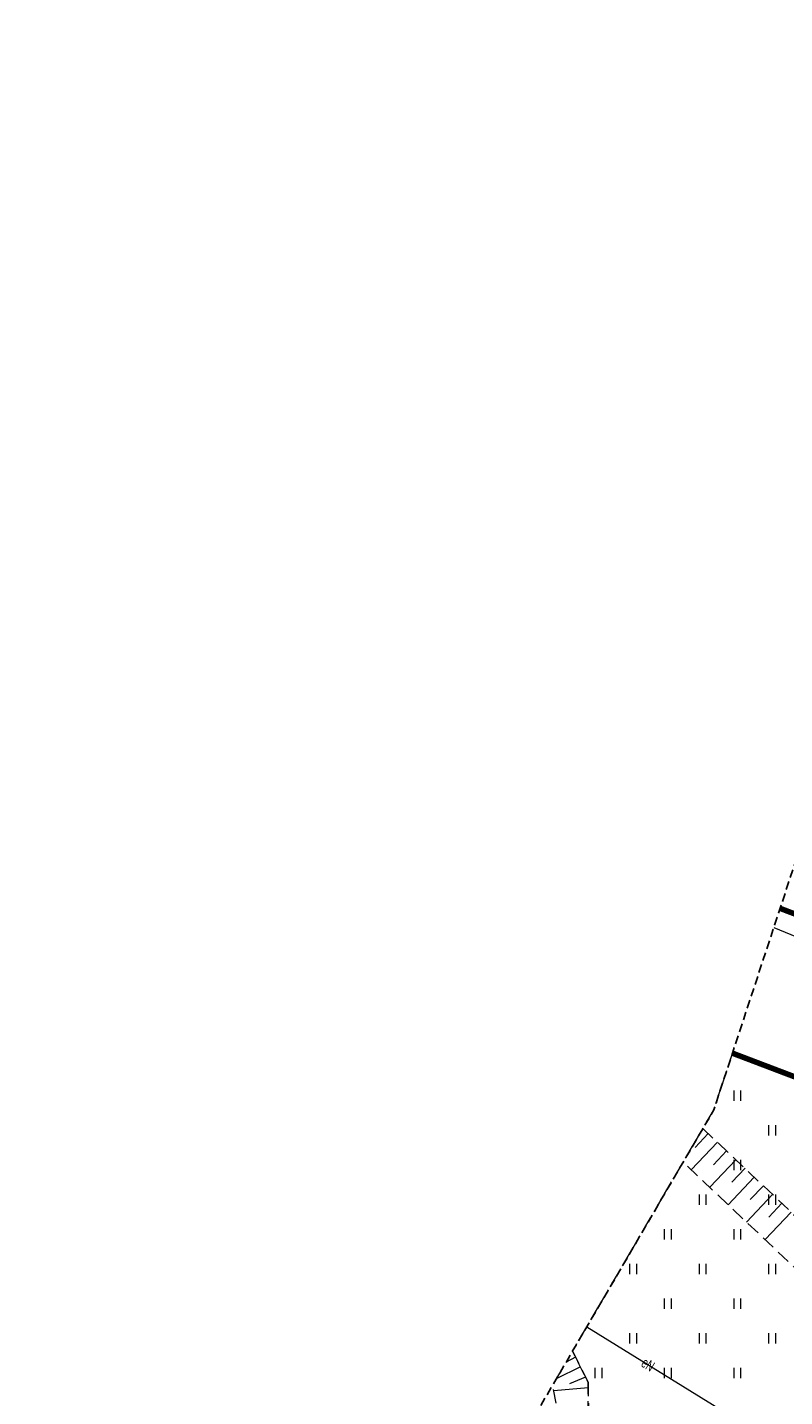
# Model space of a CAD drawing. Header units: metres. Extents: x 6539540 to 6543249, y 5894370 to 5895874.
# Tile 27 of 91: x 6541864 to 6541918, y 5895215 to 5895313. Entities that reach past the tile are written whole.
import ezdxf
from ezdxf.enums import TextEntityAlignment as Align

# ---------------------------------------------------------------- set-up
doc = ezdxf.new("R2010")
doc.units = ezdxf.units.M
for name, pattern in [('0.5_0.5', [1, 0.5, -0.5]), ('1.0_0.5', [1.5, 1, -0.5]), ('1.5_0.5', [2, 1.5, -0.5]), ('2', [0.9, 0.6, -0.3]), ('egug-500', [1, 0.5, -0.5])]:
    doc.linetypes.add(name, pattern=pattern)
for name, color, linetype in [('000 Inne (niezydentyfikowane)', 7, 'Continuous'), ('218-kontur użytku gruntowego', 7, 'Continuous'), ('219-działka ewidencyjna', 7, 'Continuous'), ('jezdnia', 7, 'Continuous'), ('krawężnik', 7, 'Continuous'), ('ogrodzenie trwałe', 7, 'Continuous'), ('przewód elektroenergetyczny podziemny', 7, 'Continuous'), ('przewód elektroenergetyczny podziemny-Atr1', 7, 'Continuous'), ('skarpa nieumocniona', 7, 'Continuous'), ('trawnik', 7, 'Continuous'), ('Zakres', 7, 'Continuous')]:
    doc.layers.add(name, color=color, linetype=linetype)
doc.linetypes.add('902-500', pattern='A,3.75,0,[1,ksztalty.shx,S=0.5,R=0,X=0,Y=0],3.75', length=7.5)

# ---------------------------------------------------------------- blocks, each defined once
blk = doc.blocks.new('TU04')
at = {"color": 0, "linetype": 'Continuous', "lineweight": 13}
for p, q in [((0, 0), (0, 0.75)), ((0.5, 0), (0.5, 0.75))]:
    blk.add_line(p, q, dxfattribs=at)

msp = doc.modelspace()

# ---------------------------------------------------------------- linework, layer by layer
at = {"layer": '000 Inne (niezydentyfikowane)', "color": 7, "linetype": 'Continuous', "lineweight": 13}
for p, q in [((6541912.56, 5895233.46), (6541911.62, 5895232.47)), ((6541913.22, 5895232.84), (6541911.34, 5895230.85)), ((6541913.88, 5895232.21), (6541912.94, 5895231.22)), ((6541914.55, 5895231.58), (6541912.67, 5895229.6)), ((6541915.21, 5895230.96), (6541914.27, 5895229.96)), ((6541915.87, 5895230.33), (6541913.99, 5895228.34)), ((6541917.19, 5895229.08), (6541915.32, 5895227.09)), ((6541916.53, 5895229.7), (6541915.59, 5895228.71)), ((6541917.86, 5895228.45), (6541916.92, 5895227.45)), ((6541918.54, 5895227.8), (6541916.66, 5895225.82)), ((6541903, 5895217.34), (6541902.326, 5895217.003)), ((6541903.35, 5895216.65), (6541901.61, 5895215.78)), ((6541903.72, 5895215.91), (6541902.57, 5895215.42)), ((6541903.91, 5895215.14), (6541901.43, 5895214.93))]:
    msp.add_line(p, q, dxfattribs=at)
at = {"layer": '218-kontur użytku gruntowego', "color": 3, "linetype": 'egug-500', "lineweight": 18, "flags": 128}
for points in [[(6541914.305, 5895239.258), (6541927.74, 5895234.15)], [(6541927.74, 5895234.15), (6541914.305, 5895239.258)]]:
    msp.add_lwpolyline(points, dxfattribs=at)
at = {"layer": '219-działka ewidencyjna', "color": 84, "linetype": '0.5_0.5', "lineweight": 18, "const_width": 0.4, "flags": 128}
for points in [[(6541929.23, 5895245.33), (6541917.737, 5895249.694)], [(6541914.305, 5895239.258), (6541927.74, 5895234.15)]]:
    msp.add_lwpolyline(points, dxfattribs=at)
at = {"layer": 'jezdnia', "color": 7, "linetype": '1.5_0.5', "lineweight": 18, "flags": 128}
msp.add_lwpolyline([(6541914.322, 5895239.311), (6541921.59, 5895236.47), (6541923.39, 5895241.16), (6541925.63, 5895237.09), (6541930.12, 5895239.66), (6541927.82, 5895243.86), (6541927.72, 5895244.6), (6541927.83, 5895244.92), (6541928.15, 5895245.42), (6541928.69, 5895245.77), (6541929.32, 5895245.99), (6541929.94, 5895246), (6541930.49, 5895245.79), (6541930.9, 5895245.32), (6541931.35, 5895243.67), (6541931.56, 5895242.55), (6541934.92, 5895251.13), (6541933.88, 5895250.19), (6541932.94, 5895249.82), (6541932.03, 5895249.84), (6541931.12, 5895250.18), (6541930.38, 5895250.75), (6541929.78, 5895251.56), (6541929.32, 5895252.39), (6541928.99, 5895253.31), (6541928.97, 5895254.71), (6541923.97, 5895253.46)], dxfattribs=at)
at = {"layer": 'krawężnik', "color": 7, "linetype": 'Continuous', "lineweight": 25, "flags": 128}
msp.add_lwpolyline([(6541931.56, 5895242.55), (6541931.35, 5895243.67), (6541930.9, 5895245.32), (6541930.49, 5895245.79), (6541929.94, 5895246), (6541929.32, 5895245.99), (6541928.69, 5895245.77), (6541928.15, 5895245.42), (6541927.83, 5895244.92), (6541927.72, 5895244.6), (6541927.82, 5895243.86), (6541930.12, 5895239.66), (6541925.63, 5895237.09), (6541923.39, 5895241.16), (6541921.59, 5895236.47), (6541914.322, 5895239.311)], dxfattribs=at)
at = {"layer": 'ogrodzenie trwałe', "color": 7, "linetype": '902-500', "lineweight": 35, "flags": 128}
msp.add_lwpolyline([(6541914.308, 5895239.267), (6541928.01, 5895234.02), (6541927.82, 5895233.61)], dxfattribs=at)
at = {"layer": 'przewód elektroenergetyczny podziemny', "color": 1, "linetype": 'Continuous', "lineweight": 18, "flags": 128}
for points in [[(6541917.28, 5895248.304), (6541930.11, 5895243.02)], [(6541903.815, 5895219.547), (6541916.82, 5895211.5)]]:
    msp.add_lwpolyline(points, dxfattribs=at)
at = {"layer": 'skarpa nieumocniona', "color": 7, "linetype": '1.0_0.5', "lineweight": 18, "flags": 128}
for points in [[(6541912.174, 5895233.827), (6541918.9, 5895227.46)], [(6541918.9, 5895227.46), (6541918.88, 5895223.72), (6541910.752, 5895231.398)], [(6541902.78, 5895217.779), (6541903.91, 5895215.53)], [(6541903.91, 5895215.53), (6541904, 5895203.61), (6541903.45, 5895195.03), (6541896.72, 5895178.87), (6541890.11, 5895170.84), (6541872.82, 5895159.23), (6541867.98, 5895158.45), (6541869, 5895160.15), (6541874.47, 5895162.28), (6541878.48, 5895164.73), (6541887.56, 5895171.86), (6541894.04, 5895180.59), (6541900.52, 5895195.39), (6541901.51, 5895206.21), (6541901.78, 5895212.99), (6541901.36, 5895215.35), (6541902.168, 5895216.732)]]:
    msp.add_lwpolyline(points, dxfattribs=at)
at = {"layer": 'trawnik', "color": 7, "linetype": '1.0_0.5', "lineweight": 18, "flags": 128}
msp.add_lwpolyline([(6541921.59, 5895236.47), (6541928.01, 5895234.02), (6541927.82, 5895233.61), (6541924.79, 5895225.23), (6541920.25, 5895214.33), (6541915.58, 5895204.67), (6541911.42, 5895196.61), (6541909.1, 5895192.79), (6541904.15, 5895184.28), (6541895.59, 5895173.09), (6541891.82, 5895169.06), (6541884.01, 5895162.81), (6541879.57, 5895159.43), (6541872.82, 5895159.23), (6541890.11, 5895170.84), (6541896.72, 5895178.87), (6541903.45, 5895195.03), (6541904, 5895203.61), (6541903.91, 5895215.53), (6541902.78, 5895217.78), (6541912.96, 5895235.17), (6541914.32, 5895239.31)], close=True, dxfattribs=at)
at = {"layer": 'Zakres', "color": 5, "linetype": '2', "lineweight": 25, "flags": 128}
msp.add_lwpolyline([(6541938.62, 5895313.18), (6541912.96, 5895235.17), (6541870.71, 5895162.99), (6541810.21, 5895062.53), (6541777.05, 5895047.89), (6541830.67, 5894972.22), (6541843.02, 5895013.5), (6541885, 5895080.88), (6541918.51, 5895144.38), (6541965.96, 5895211.67), (6541999.83, 5895303.74)], close=True, dxfattribs=at)
msp.add_lwpolyline([(6541938.62, 5895313.18), (6541912.96, 5895235.17), (6541870.71, 5895162.99), (6541810.21, 5895062.53), (6541777.05, 5895047.89), (6541830.67, 5894972.22), (6541843.02, 5895013.5), (6541885, 5895080.88), (6541918.51, 5895144.38), (6541965.96, 5895211.67), (6541999.83, 5895303.74)], close=True, dxfattribs=at)
msp.add_lwpolyline([(6541938.62, 5895313.18), (6541912.96, 5895235.17), (6541870.71, 5895162.99), (6541810.21, 5895062.53), (6541777.05, 5895047.89), (6541830.67, 5894972.22), (6541843.02, 5895013.5), (6541885, 5895080.88), (6541918.51, 5895144.38), (6541965.96, 5895211.67), (6541999.83, 5895303.74)], close=True, dxfattribs=at)
msp.add_lwpolyline([(6541938.62, 5895313.18), (6541912.96, 5895235.17), (6541870.71, 5895162.99), (6541810.21, 5895062.53), (6541777.05, 5895047.89), (6541830.67, 5894972.22), (6541843.02, 5895013.5), (6541885, 5895080.88), (6541918.51, 5895144.38), (6541965.96, 5895211.67), (6541999.83, 5895303.74)], close=True, dxfattribs=at)

# ---------------------------------------------------------------- block references
at = {"layer": 'trawnik', "color": 7, "linetype": 'Continuous', "lineweight": 18}
for p in [(6541914.419, 5895235.829), (6541916.919, 5895233.329), (6541914.419, 5895230.829), (6541911.919, 5895228.329), (6541916.919, 5895228.329), (6541909.419, 5895225.829), (6541914.419, 5895225.829), (6541906.919, 5895223.329), (6541911.919, 5895223.329), (6541916.919, 5895223.329), (6541909.419, 5895220.829), (6541914.419, 5895220.829), (6541906.919, 5895218.329), (6541911.919, 5895218.329), (6541916.919, 5895218.329), (6541904.419, 5895215.829), (6541909.419, 5895215.829), (6541914.419, 5895215.829)]:
    msp.add_blockref('TU04', p, dxfattribs=at)

# ---------------------------------------------------------------- texts
at = {"layer": 'przewód elektroenergetyczny podziemny-Atr1', "color": 1, "width": 0.667}
msp.add_text('eN', height=0.75, rotation=328.252, dxfattribs=at).set_placement((6541907.86, 5895217.05), align=Align.MIDDLE_LEFT)

doc.saveas('drawing.dxf')
